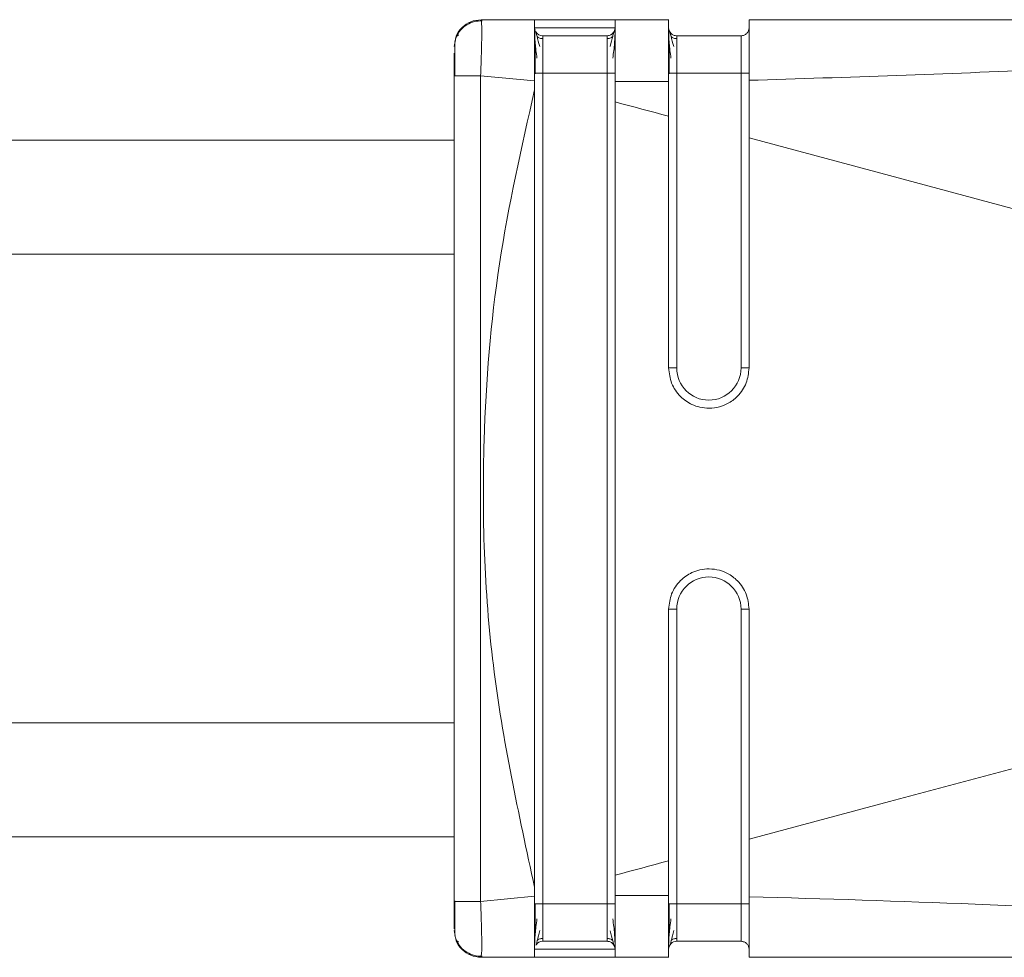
# Model space of a CAD drawing. Header units: millimetres. Extents: x -456 to 1924, y -71 to 431.
# Tile 31 of 45: x 606 to 624, y 391 to 409. Entities that reach past the tile are written whole.
import ezdxf

# ---------------------------------------------------------------- set-up
doc = ezdxf.new("R2010")
doc.units = ezdxf.units.MM

# ---------------------------------------------------------------- blocks, each defined once
blk = doc.blocks.new('Drawing View1')
at = {"color": 7, "linetype": 'Continuous', "lineweight": 18}
for p, q in [((736.618, 2.23), (736.612, 2.25)), ((736.612, 2.25), (737.612, 2.25)), ((736.612, 2.25), (736.612, 2.25)), ((736.612, 2.25), (737.612, 2.25)), ((740.116, 2.25), (739.112, 2.25)), ((739.112, 2.25), (740.112, 2.25)), ((739.112, 2.25), (739.112, 2.25)), ((739.112, 2.25), (740.112, 2.25)), ((739.112, 2.25), (739.112, 2.25)), ((756.806, 2.25), (741.612, 2.25)), ((741.612, 2.25), (756.807, 2.25)), ((741.612, 2.25), (756.807, 2.25)), ((741.612, 2.25), (741.612, 2.25)), ((739.112, 2.1), (739.112, 2.1)), ((739.112, 2.023), (739.112, 2.037)), ((741.612, 2.1), (741.612, 2.1)), ((736.112, 1.75), (736.13, 1.843)), ((736.112, 1.75), (736.13, 1.843)), ((737.762, 1.95), (738.962, 1.95)), ((737.762, 1.95), (737.762, 1.95)), ((738.962, 1.95), (738.962, 1.95)), ((740.262, 1.95), (741.462, 1.95)), ((740.262, 1.95), (740.262, 1.95)), ((740.262, 1.95), (741.462, 1.95)), ((741.462, 1.95), (741.462, 1.95)), ((736.121, 1.795), (736.121, 1.75)), ((736.112, -14.205), (736.112, 1.204)), ((736.603, 1.204), (737.612, 1.111)), ((736.603, -14.205), (736.603, 1.204)), ((737.612, 0.942), (737.612, 1.111)), ((737.762, 1.25), (737.762, -14.25)), ((737.762, 1.25), (738.962, 1.25)), ((738.962, -14.25), (738.962, 1.25)), ((740.262, 1.25), (740.262, -4.25)), ((740.262, 1.25), (741.462, 1.25)), ((741.462, -4.25), (741.462, 1.25)), ((736.112, 0), (672, 0)), ((736.112, -2.125), (672, -2.125)), ((740.262, -8.75), (740.262, -14.25)), ((741.462, -14.25), (741.462, -8.75)), ((736.112, -10.875), (672, -10.875)), ((672, -13), (736.112, -13)), ((741.612, -13.046), (741.612, -14.119)), ((737.612, -14.111), (737.612, -13.943)), ((736.603, -14.205), (737.612, -14.111)), ((736.112, -14.205), (736.129, -14.205)), ((737.762, -14.25), (738.962, -14.25)), ((740.262, -14.25), (741.462, -14.25)), ((736.112, -14.75), (736.13, -14.843)), ((736.121, -14.724), (736.121, -14.795)), ((737.762, -14.95), (738.962, -14.95)), ((740.262, -14.95), (741.462, -14.95)), ((736.612, -15.25), (736.617, -15.21)), ((739.112, -15.25), (739.112, -15.1)), ((736.612, -15.25), (737.612, -15.25)), ((739.112, -15.25), (740.116, -15.25)), ((741.612, -15.25), (756.808, -15.25))]:
    blk.add_line(p, q, dxfattribs=at)
at = {"color": 7, "linetype": 'Continuous', "lineweight": 18, "flags": 128}
for points in [[(737.612, 2.25), (737.669, 2.25), (737.832, 2.25), (738.075, 2.25), (738.362, 2.25), (738.649, 2.25), (738.892, 2.25), (739.055, 2.25), (739.112, 2.25)], [(739.112, 2.25), (739.055, 2.25), (738.892, 2.25), (738.649, 2.25), (738.362, 2.25), (738.075, 2.25), (737.832, 2.25), (737.669, 2.25), (737.612, 2.25)], [(739.112, 2.1), (739.055, 2.1), (738.892, 2.1), (738.649, 2.1), (738.362, 2.1), (738.075, 2.1), (737.832, 2.1), (737.669, 2.1), (737.612, 2.1)], [(737.612, 2.1), (737.615, 2.071), (737.619, 2.056)], [(738.962, 1.95), (738.916, 1.95), (738.786, 1.95), (738.592, 1.95), (738.362, 1.95), (738.132, 1.95), (737.938, 1.95), (737.808, 1.95), (737.762, 1.95)], [(737.612, 1.25), (737.615, 1.25), (737.623, 1.25), (737.637, 1.25), (737.656, 1.25), (737.679, 1.25), (737.705, 1.25), (737.733, 1.25), (737.762, 1.25)], [(740.112, 1.25), (740.115, 1.25), (740.123, 1.25), (740.137, 1.25), (740.156, 1.25), (740.179, 1.25), (740.205, 1.25), (740.233, 1.25), (740.262, 1.25)], [(740.112, 0.448), (739.987, 0.482), (739.862, 0.516), (739.737, 0.549), (739.612, 0.583), (739.487, 0.616), (739.362, 0.65), (739.237, 0.683), (739.112, 0.717)], [(762.185, -5.486), (759.68, -4.811), (757.15, -4.129), (754.599, -3.443), (752.029, -2.751), (749.443, -2.056), (746.843, -1.358), (744.231, -0.657), (741.612, 0.046)], [(740.112, -4.25), (740.115, -4.25), (740.123, -4.25), (740.137, -4.25), (740.156, -4.25), (740.179, -4.25), (740.205, -4.25), (740.233, -4.25), (740.262, -4.25)], [(741.612, -4.25), (741.609, -4.25), (741.601, -4.25), (741.587, -4.25), (741.568, -4.25), (741.545, -4.25), (741.519, -4.25), (741.491, -4.25), (741.462, -4.25)], [(762.185, -7.515), (759.68, -8.19), (757.15, -8.871), (754.599, -9.558), (752.029, -10.249), (749.443, -10.944), (746.843, -11.643), (744.231, -12.344), (741.612, -13.046)], [(740.112, -8.75), (740.115, -8.75), (740.123, -8.75), (740.137, -8.75), (740.156, -8.75), (740.179, -8.75), (740.205, -8.75), (740.233, -8.75), (740.262, -8.75)], [(741.612, -8.75), (741.609, -8.75), (741.601, -8.75), (741.587, -8.75), (741.568, -8.75), (741.545, -8.75), (741.519, -8.75), (741.491, -8.75), (741.462, -8.75)], [(740.112, -13.449), (739.987, -13.482), (739.862, -13.516), (739.737, -13.549), (739.612, -13.583), (739.487, -13.616), (739.362, -13.65), (739.237, -13.683), (739.112, -13.717)], [(737.612, -14.25), (737.615, -14.25), (737.623, -14.25), (737.637, -14.25), (737.656, -14.25), (737.679, -14.25), (737.705, -14.25), (737.733, -14.25), (737.762, -14.25)], [(740.112, -14.25), (740.115, -14.25), (740.123, -14.25), (740.137, -14.25), (740.156, -14.25), (740.179, -14.25), (740.205, -14.25), (740.233, -14.25), (740.262, -14.25)], [(737.612, -15.1), (737.669, -15.1), (737.832, -15.1), (738.075, -15.1), (738.362, -15.1), (738.649, -15.1), (738.892, -15.1), (739.055, -15.1), (739.112, -15.1)], [(737.612, -15.25), (737.669, -15.25), (737.832, -15.25), (738.075, -15.25), (738.362, -15.25), (738.649, -15.25), (738.892, -15.25), (739.055, -15.25), (739.112, -15.25)]]:
    blk.add_lwpolyline(points, dxfattribs=at)
at = {"color": 7, "linetype": 'Continuous', "lineweight": 18}
for centre, radius, start, end in [((737.762, 2.1), 0.15, 211.7267, 270), ((737.762, 2.1), 0.15, 211.7343, 270), ((738.962, 2.1), 0.15, 270, 328.18), ((740.262, 2.1), 0.15, 179.9966, 270), ((740.262, 2.1), 0.15, 196.9366, 270), ((740.862, -4.25), 0.6, 180, 0), ((740.862, -8.75), 0.6, 0, 180), ((737.762, -15.1), 0.15, 90, 145.565), ((737.762, -15.1), 0.15, 90, 145.565), ((738.962, -15.1), 0.15, 22.506, 90), ((740.262, -15.1), 0.15, 90, 180)]:
    blk.add_arc(centre, radius, start, end, dxfattribs=at)
for points, knots in [([(736.13, 1.843), (736.135, 1.876), (736.149, 1.975), (736.252, 2.111), (736.415, 2.228), (736.546, 2.242), (736.612, 2.25)], [0, 0, 0, 0, 0.146778, 0.431186, 0.715593, 1, 1, 1, 1]), ([(736.144, 1.913), (736.146, 1.922), (736.159, 1.996), (736.254, 2.111), (736.415, 2.228), (736.546, 2.243), (736.612, 2.25)], [0, 0, 0, 0, 0.04747, 0.36498, 0.68249, 1, 1, 1, 1]), ([(736.63, 2.23), (736.582, 2.228), (736.483, 2.223), (736.342, 2.161), (736.219, 2.06), (736.171, 1.967), (736.147, 1.92)], [0, 0, 0, 0, 0.232612, 0.484175, 0.74422, 1, 1, 1, 1]), ([(736.63, 2.23), (736.582, 2.228), (736.483, 2.223), (736.342, 2.161), (736.219, 2.06), (736.171, 1.967), (736.147, 1.921)], [0, 0, 0, 0, 0.232612, 0.484175, 0.74422, 1, 1, 1, 1]), ([(736.603, 1.204), (736.606, 1.276), (736.612, 1.418), (736.62, 1.679), (736.626, 1.966), (736.624, 2.149), (736.621, 2.222), (736.618, 2.229), (736.618, 2.23)], [0, 0, 0, 0, 0.150114, 0.295392, 0.570388, 0.849738, 0.993788, 1, 1, 1, 1]), ([(737.612, 2.25), (737.612, 2.235), (737.612, 2.204), (737.612, 1.934), (737.612, 1.561), (737.612, 1.261), (737.612, 1.111)], [0, 0, 0, 0, 0.2500976, 0.4998872, 0.7496188, 1, 1, 1, 1]), ([(739.112, 2.25), (739.112, 2.232), (739.112, 2.198), (739.112, 1.937), (739.112, 1.564), (739.112, 1.254), (739.112, 1.095)], [0, 0, 0, 0, 0.2552155, 0.5005837, 0.7431346, 1, 1, 1, 1]), ([(740.112, 2.25), (740.112, 2.233), (740.112, 2.2), (740.112, 1.942), (740.112, 1.567), (740.112, 1.254), (740.112, 1.099)], [0, 0, 0, 0, 0.2508221, 0.5008245, 0.7509724, 1, 1, 1, 1]), ([(741.612, 1.119), (743.45, 1.176), (747.226, 1.294), (751.91, 1.604), (755.35, 1.839), (757.19, 1.972), (758.219, 2.054), (758.697, 2.106), (758.87, 2.132), (758.938, 2.15), (758.959, 2.161), (758.959, 2.171), (758.938, 2.181), (758.898, 2.19), (758.838, 2.198), (758.688, 2.213), (758.343, 2.231), (757.69, 2.247), (757.141, 2.249), (756.807, 2.25)], [0, 0, 0, 0, 0.277155, 0.569443, 0.709642, 0.801656, 0.852577, 0.869317, 0.879228, 0.882226, 0.884534, 0.88657, 0.888768, 0.891502, 0.895083, 0.899771, 0.916626, 0.949186, 1, 1, 1, 1]), ([(741.612, 2.25), (741.612, 2.234), (741.612, 2.204), (741.612, 2.011), (741.612, 1.917)], [0, 0, 0, 0, 0.510429, 1, 1, 1, 1]), ([(737.612, 2.034), (737.612, 2.002), (737.613, 1.938), (737.621, 1.814), (737.634, 1.678), (737.649, 1.582), (737.655, 1.534)], [0, 0, 0, 0, 0.262074, 0.516005, 0.761849, 1, 1, 1, 1]), ([(737.706, 1.753), (737.688, 1.82), (737.661, 1.923), (737.635, 2.01), (737.627, 2.033), (737.623, 2.044)], [0, 0, 0, 0, 0.485154, 0.738595, 1, 1, 1, 1]), ([(739.101, 2.044), (739.097, 2.032), (739.089, 2.01), (739.063, 1.923), (739.036, 1.82), (739.018, 1.753)], [0, 0, 0, 0, 0.261438, 0.514813, 1, 1, 1, 1]), ([(739.069, 1.534), (739.076, 1.582), (739.09, 1.678), (739.103, 1.813), (739.111, 1.938), (739.112, 2.001), (739.112, 2.033)], [0, 0, 0, 0, 0.238216, 0.484063, 0.737999, 1, 1, 1, 1]), ([(739.112, 1.25), (739.112, 1.372), (739.112, 1.604), (739.112, 1.848), (739.112, 1.993), (739.112, 2.081), (739.112, 2.093), (739.112, 2.1)], [0, 0, 0, 0, 0.274402, 0.520197, 0.661354, 0.819855, 1, 1, 1, 1]), ([(740.112, 2.034), (740.112, 2.002), (740.113, 1.938), (740.121, 1.814), (740.134, 1.678), (740.149, 1.582), (740.155, 1.534)], [0, 0, 0, 0, 0.262074, 0.516005, 0.761849, 1, 1, 1, 1]), ([(740.206, 1.753), (740.188, 1.82), (740.161, 1.923), (740.135, 2.01), (740.127, 2.033), (740.123, 2.044)], [0, 0, 0, 0, 0.485154, 0.738595, 1, 1, 1, 1]), ([(736.195, 1.964), (736.177, 1.954), (736.144, 1.935), (736.128, 1.871), (736.12, 1.841)], [0, 0, 0, 0, 0.524785, 1, 1, 1, 1]), ([(737.762, 1.897), (737.753, 1.897), (737.734, 1.898), (737.706, 1.905), (737.679, 1.918), (737.663, 1.931), (737.655, 1.937)], [0, 0, 0, 0, 0.2330034, 0.4800219, 0.737313, 1, 1, 1, 1]), ([(737.762, 1.95), (737.762, 1.939), (737.762, 1.918), (737.762, 1.757), (737.762, 1.525), (737.762, 1.342), (737.762, 1.25)], [0, 0, 0, 0, 0.250154, 0.499436, 0.749043, 1, 1, 1, 1]), ([(738.962, 1.25), (738.962, 1.342), (738.962, 1.525), (738.962, 1.757), (738.962, 1.918), (738.962, 1.939), (738.962, 1.95)], [0, 0, 0, 0, 0.250957, 0.500564, 0.749846, 1, 1, 1, 1]), ([(739.069, 1.937), (739.061, 1.931), (739.046, 1.918), (739.018, 1.905), (738.99, 1.898), (738.971, 1.897), (738.962, 1.897)], [0, 0, 0, 0, 0.2626841, 0.5199756, 0.7669958, 1, 1, 1, 1]), ([(740.112, 2.012), (740.112, 1.999), (740.112, 1.962), (740.112, 1.861), (740.112, 1.708), (740.112, 1.504), (740.112, 1.336), (740.112, 1.25)], [0, 0, 0, 0, 0.104714, 0.304255, 0.474977, 0.729774, 1, 1, 1, 1]), ([(740.262, 1.897), (740.253, 1.897), (740.234, 1.898), (740.206, 1.905), (740.179, 1.918), (740.163, 1.931), (740.155, 1.937)], [0, 0, 0, 0, 0.233003, 0.480022, 0.737313, 1, 1, 1, 1]), ([(740.262, 1.95), (740.262, 1.939), (740.262, 1.918), (740.262, 1.757), (740.262, 1.525), (740.262, 1.342), (740.262, 1.25)], [0, 0, 0, 0, 0.250154, 0.499436, 0.749043, 1, 1, 1, 1]), ([(741.462, 1.25), (741.462, 1.342), (741.462, 1.525), (741.462, 1.757), (741.462, 1.918), (741.462, 1.939), (741.462, 1.95)], [0, 0, 0, 0, 0.250957, 0.500564, 0.749846, 1, 1, 1, 1]), ([(741.612, 1.917), (741.612, 1.807), (741.612, 1.583), (741.612, 1.276), (741.612, 1.119)], [0, 0, 0, 0, 0.490418, 1, 1, 1, 1]), ([(741.612, 1.25), (741.612, 1.32), (741.612, 1.452), (741.612, 1.632), (741.612, 1.761), (741.612, 1.827), (741.612, 1.85)], [0, 0, 0, 0, 0.315244, 0.594195, 0.858802, 1, 1, 1, 1]), ([(736.121, 1.795), (736.121, 1.767), (736.121, 1.727), (736.121, 1.654), (736.121, 1.63)], [0, 0, 0, 0, 0.674694, 1, 1, 1, 1]), ([(737.623, 1.812), (737.623, 1.772), (737.623, 1.694), (737.622, 1.552), (737.622, 1.4), (737.622, 1.295), (737.622, 1.242)], [0, 0, 0, 0, 0.249951, 0.499867, 0.749923, 1, 1, 1, 1]), ([(740.123, 1.812), (740.123, 1.772), (740.123, 1.694), (740.122, 1.552), (740.122, 1.4), (740.122, 1.295), (740.122, 1.242)], [0, 0, 0, 0, 0.249951, 0.499867, 0.749923, 1, 1, 1, 1]), ([(736.112, 1.204), (736.112, 1.285), (736.112, 1.448), (736.112, 1.566), (736.112, 1.625)], [0, 0, 0, 0, 0.4993925, 1, 1, 1, 1]), ([(736.121, 1.63), (736.121, 1.607), (736.12, 1.538), (736.12, 1.387), (736.12, 1.261), (736.12, 1.198)], [0, 0, 0, 0, 0.20561, 0.602654, 1, 1, 1, 1]), ([(741.612, 1.119), (741.612, 0.915), (741.612, 0.561), (741.612, 0.199), (741.612, 0.046)], [0, 0, 0, 0, 0.576678, 1, 1, 1, 1]), ([(737.612, -13.943), (737.312, -12.568), (736.714, -9.821), (736.593, -5.896), (736.877, -2.29), (737.367, -0.136), (737.612, 0.942)], [0, 0, 0, 0, 0.2802402, 0.559855, 0.7796013, 1, 1, 1, 1]), ([(737.612, -13.943), (737.612, -11.164), (737.612, -6.203), (737.612, -1.241), (737.612, 0.942)], [0, 0, 0, 0, 0.559993, 1, 1, 1, 1]), ([(739.112, 1.095), (739.298, 1.095), (739.631, 1.095), (739.964, 1.098), (740.112, 1.099)], [0, 0, 0, 0, 0.556487, 1, 1, 1, 1]), ([(739.112, 1.095), (739.112, 1.024), (739.112, 0.898), (739.112, 0.771), (739.112, 0.717)], [0, 0, 0, 0, 0.566355, 1, 1, 1, 1]), ([(740.112, 0.448), (740.112, 0.568), (740.112, 0.786), (740.112, 1.001), (740.112, 1.099)], [0, 0, 0, 0, 0.5493, 1, 1, 1, 1]), ([(739.112, 0.717), (739.112, -1.978), (739.112, -6.789), (739.112, -11.6), (739.112, -13.717)], [0, 0, 0, 0, 0.560031, 1, 1, 1, 1]), ([(740.112, -4.25), (740.112, -3.373), (740.112, -1.807), (740.112, -0.241), (740.112, 0.448)], [0, 0, 0, 0, 0.5599755, 1, 1, 1, 1]), ([(741.612, 0.046), (741.612, -0.756), (741.612, -2.188), (741.612, -3.62), (741.612, -4.25)], [0, 0, 0, 0, 0.560015, 1, 1, 1, 1]), ([(740.112, -4.25), (740.123, -4.347), (740.139, -4.495), (740.235, -4.669), (740.353, -4.814), (740.513, -4.925), (740.7, -4.989), (740.875, -5.008), (741.051, -4.983), (741.233, -4.912), (741.382, -4.803), (741.493, -4.663), (741.587, -4.49), (741.602, -4.345), (741.612, -4.25)], [0, 0, 0, 0, 0.123082, 0.18658, 0.251196, 0.361764, 0.428626, 0.503058, 0.584391, 0.652955, 0.751381, 0.816619, 0.879885, 1, 1, 1, 1]), ([(741.612, -8.75), (741.602, -8.655), (741.587, -8.511), (741.493, -8.337), (741.382, -8.198), (741.233, -8.088), (741.051, -8.017), (740.875, -7.993), (740.7, -8.011), (740.513, -8.075), (740.353, -8.186), (740.235, -8.331), (740.139, -8.506), (740.123, -8.653), (740.112, -8.75)], [0, 0, 0, 0, 0.1201084, 0.1833772, 0.2486222, 0.3470379, 0.4156022, 0.4969406, 0.5713599, 0.6382175, 0.7488006, 0.8134106, 0.8769066, 1, 1, 1, 1]), ([(740.112, -13.449), (740.112, -12.572), (740.112, -11.005), (740.112, -9.439), (740.112, -8.75)], [0, 0, 0, 0, 0.560002, 1, 1, 1, 1]), ([(741.612, -8.75), (741.612, -9.552), (741.612, -10.984), (741.612, -12.416), (741.612, -13.046)], [0, 0, 0, 0, 0.559985, 1, 1, 1, 1]), ([(740.112, -14.099), (740.112, -13.976), (740.112, -13.76), (740.112, -13.542), (740.112, -13.449)], [0, 0, 0, 0, 0.570582, 1, 1, 1, 1]), ([(739.112, -13.717), (739.112, -13.787), (739.112, -13.913), (739.112, -14.039), (739.112, -14.096)], [0, 0, 0, 0, 0.5536399, 1, 1, 1, 1]), ([(737.612, -14.111), (737.612, -14.261), (737.612, -14.561), (737.612, -14.934), (737.612, -15.204), (737.612, -15.235), (737.612, -15.25)], [0, 0, 0, 0, 0.250255, 0.500093, 0.749776, 1, 1, 1, 1]), ([(740.112, -14.099), (739.924, -14.098), (739.591, -14.096), (739.258, -14.096), (739.112, -14.096)], [0, 0, 0, 0, 0.563222, 1, 1, 1, 1]), ([(739.112, -14.096), (739.112, -14.255), (739.112, -14.564), (739.112, -14.937), (739.112, -15.198), (739.112, -15.233), (739.112, -15.25)], [0, 0, 0, 0, 0.2568574, 0.4994269, 0.7447768, 1, 1, 1, 1]), ([(740.112, -14.099), (740.112, -14.255), (740.112, -14.567), (740.112, -14.942), (740.112, -15.2), (740.112, -15.233), (740.112, -15.25)], [0, 0, 0, 0, 0.249034, 0.499186, 0.749184, 1, 1, 1, 1]), ([(756.807, -15.25), (757.333, -15.249), (757.97, -15.247), (758.65, -15.215), (758.831, -15.2), (758.908, -15.188), (758.935, -15.181), (758.951, -15.175), (758.96, -15.168), (758.956, -15.159), (758.935, -15.15), (758.897, -15.139), (758.803, -15.121), (758.605, -15.095), (758.119, -15.046), (757.149, -14.969), (755.435, -14.846), (753.074, -14.683), (749.775, -14.467), (745.921, -14.241), (743.019, -14.159), (741.612, -14.119)], [0, 0, 0, 0, 0.079633, 0.096416, 0.106506, 0.108989, 0.110947, 0.112535, 0.113904, 0.115836, 0.117972, 0.120667, 0.124353, 0.135955, 0.15357, 0.20236, 0.286651, 0.417176, 0.562519, 0.787792, 1, 1, 1, 1]), ([(741.612, -14.119), (741.612, -14.277), (741.612, -14.587), (741.612, -14.812), (741.612, -14.922)], [0, 0, 0, 0, 0.5095325, 1, 1, 1, 1]), ([(736.112, -14.717), (736.112, -14.712), (736.112, -14.694), (736.112, -14.571), (736.112, -14.394), (736.112, -14.268), (736.112, -14.205)], [0, 0, 0, 0, 0.123715, 0.463839, 0.732822, 1, 1, 1, 1]), ([(736.12, -14.198), (736.12, -14.261), (736.12, -14.387), (736.12, -14.538), (736.121, -14.607), (736.121, -14.63)], [0, 0, 0, 0, 0.397346, 0.79439, 1, 1, 1, 1]), ([(736.12, -14.199), (736.12, -14.261), (736.12, -14.387), (736.12, -14.524), (736.121, -14.581), (736.121, -14.592)], [0, 0, 0, 0, 0.4450983, 0.8898437, 1, 1, 1, 1]), ([(736.129, -14.205), (736.134, -14.205), (736.148, -14.205), (736.248, -14.205), (736.409, -14.205), (736.538, -14.205), (736.603, -14.205)], [0, 0, 0, 0, 0.151362, 0.434241, 0.717121, 1, 1, 1, 1]), ([(736.617, -15.21), (736.619, -15.2), (736.625, -15.171), (736.626, -14.959), (736.62, -14.68), (736.612, -14.418), (736.606, -14.276), (736.603, -14.205)], [0, 0, 0, 0, 0.149465, 0.429107, 0.704277, 0.849701, 1, 1, 1, 1]), ([(737.622, -14.243), (737.622, -14.295), (737.622, -14.4), (737.622, -14.551), (737.623, -14.692), (737.623, -14.77), (737.623, -14.81)], [0, 0, 0, 0, 0.250243, 0.500316, 0.750205, 1, 1, 1, 1]), ([(737.762, -14.25), (737.762, -14.342), (737.762, -14.526), (737.762, -14.757), (737.762, -14.919), (737.762, -14.94), (737.762, -14.95)], [0, 0, 0, 0, 0.250957, 0.500564, 0.749846, 1, 1, 1, 1]), ([(738.962, -14.95), (738.962, -14.94), (738.962, -14.919), (738.962, -14.757), (738.962, -14.526), (738.962, -14.342), (738.962, -14.25)], [0, 0, 0, 0, 0.250154, 0.4994363, 0.7490432, 1, 1, 1, 1]), ([(739.112, -15.1), (739.112, -15.085), (739.112, -15.055), (739.112, -14.87), (739.112, -14.676), (739.112, -14.479), (739.112, -14.33), (739.112, -14.25)], [0, 0, 0, 0, 0.276095, 0.522512, 0.663133, 0.820821, 1, 1, 1, 1]), ([(740.122, -14.243), (740.122, -14.295), (740.122, -14.4), (740.122, -14.551), (740.123, -14.692), (740.123, -14.77), (740.123, -14.81)], [0, 0, 0, 0, 0.250243, 0.500316, 0.750205, 1, 1, 1, 1]), ([(740.262, -14.25), (740.262, -14.342), (740.262, -14.526), (740.262, -14.757), (740.262, -14.919), (740.262, -14.94), (740.262, -14.95)], [0, 0, 0, 0, 0.250957, 0.500564, 0.749846, 1, 1, 1, 1]), ([(741.462, -14.95), (741.462, -14.94), (741.462, -14.919), (741.462, -14.757), (741.462, -14.526), (741.462, -14.342), (741.462, -14.25)], [0, 0, 0, 0, 0.250154, 0.499436, 0.749043, 1, 1, 1, 1]), ([(741.612, -14.85), (741.612, -14.834), (741.612, -14.775), (741.612, -14.653), (741.612, -14.466), (741.612, -14.325), (741.612, -14.25)], [0, 0, 0, 0, 0.101181, 0.367066, 0.664503, 1, 1, 1, 1]), ([(736.121, -14.592), (736.121, -14.63), (736.121, -14.717), (736.121, -14.767), (736.121, -14.795)], [0, 0, 0, 0, 0.429235, 1, 1, 1, 1]), ([(737.655, -14.533), (737.649, -14.581), (737.634, -14.679), (737.621, -14.815), (737.613, -14.94), (737.612, -15.003), (737.612, -15.035)], [0, 0, 0, 0, 0.2383415, 0.4842395, 0.7380949, 1, 1, 1, 1]), ([(739.112, -15.037), (739.112, -15.005), (739.111, -14.942), (739.103, -14.816), (739.09, -14.68), (739.076, -14.583), (739.069, -14.534)], [0, 0, 0, 0, 0.261923, 0.515785, 0.761658, 1, 1, 1, 1]), ([(740.155, -14.533), (740.149, -14.581), (740.134, -14.679), (740.121, -14.815), (740.113, -14.94), (740.112, -15.003), (740.112, -15.035)], [0, 0, 0, 0, 0.238341, 0.48424, 0.738095, 1, 1, 1, 1]), ([(736.12, -14.841), (736.128, -14.871), (736.144, -14.935), (736.177, -14.954), (736.194, -14.964)], [0, 0, 0, 0, 0.475268, 1, 1, 1, 1]), ([(737.632, -15.025), (737.637, -15.015), (737.646, -14.995), (737.669, -14.916), (737.692, -14.816), (737.706, -14.751)], [0, 0, 0, 0, 0.259025, 0.511886, 1, 1, 1, 1]), ([(739.018, -14.753), (739.036, -14.821), (739.064, -14.924), (739.089, -15.011), (739.098, -15.034), (739.102, -15.045)], [0, 0, 0, 0, 0.485076, 0.738499, 1, 1, 1, 1]), ([(740.132, -15.025), (740.137, -15.015), (740.146, -14.995), (740.169, -14.916), (740.192, -14.816), (740.206, -14.751)], [0, 0, 0, 0, 0.259025, 0.511886, 1, 1, 1, 1]), ([(736.144, -14.913), (736.146, -14.922), (736.159, -14.996), (736.254, -15.111), (736.415, -15.228), (736.546, -15.243), (736.612, -15.25)], [0, 0, 0, 0, 0.047521, 0.365014, 0.682507, 1, 1, 1, 1]), ([(736.147, -14.921), (736.171, -14.967), (736.219, -15.06), (736.342, -15.161), (736.483, -15.223), (736.582, -15.228), (736.63, -15.23)], [0, 0, 0, 0, 0.25578, 0.515825, 0.767388, 1, 1, 1, 1]), ([(737.655, -14.937), (737.663, -14.931), (737.679, -14.918), (737.706, -14.905), (737.734, -14.898), (737.753, -14.897), (737.762, -14.896)], [0, 0, 0, 0, 0.2626881, 0.5199818, 0.767001, 1, 1, 1, 1]), ([(738.962, -14.897), (738.971, -14.897), (738.99, -14.898), (739.018, -14.906), (739.046, -14.918), (739.061, -14.931), (739.069, -14.937)], [0, 0, 0, 0, 0.233002, 0.48002, 0.737312, 1, 1, 1, 1]), ([(740.112, -14.922), (740.112, -14.933), (740.112, -14.972), (740.112, -14.994), (740.112, -15.009)], [0, 0, 0, 0, 0.272649, 1, 1, 1, 1]), ([(740.155, -14.937), (740.163, -14.931), (740.179, -14.918), (740.206, -14.905), (740.234, -14.898), (740.253, -14.897), (740.262, -14.896)], [0, 0, 0, 0, 0.262688, 0.519982, 0.767001, 1, 1, 1, 1]), ([(741.571, -14.998), (741.57, -14.997), (741.558, -14.979), (741.52, -14.958), (741.481, -14.953), (741.462, -14.95)], [0, 0, 0, 0, 0.038266, 0.519133, 1, 1, 1, 1]), ([(741.612, -15.1), (741.61, -15.08), (741.606, -15.042), (741.582, -15.012), (741.571, -14.998)], [0, 0, 0, 0, 0.520026, 1, 1, 1, 1]), ([(741.612, -14.922), (741.612, -15.015), (741.612, -15.204), (741.612, -15.235), (741.612, -15.25)], [0, 0, 0, 0, 0.489594, 1, 1, 1, 1])]:
    blk.add_open_spline(points, degree=3, knots=knots, dxfattribs=at)
for points in [[(739.112, 2.1), (739.11, 2.08), (739.105, 2.041), (739.071, 1.991), (739.021, 1.957), (738.982, 1.952), (738.962, 1.95)], [(741.612, 2.1), (741.61, 2.08), (741.605, 2.041), (741.571, 1.991), (741.521, 1.957), (741.482, 1.952), (741.462, 1.95)], [(741.612, 2.1), (741.61, 2.08), (741.605, 2.041), (741.571, 1.992), (741.521, 1.957), (741.482, 1.952), (741.462, 1.95)], [(736.112, 1.204), (736.119, 1.204), (736.134, 1.204), (736.247, 1.204), (736.409, 1.204), (736.538, 1.204), (736.603, 1.204)], [(739.112, 1.25), (739.11, 1.25), (739.105, 1.25), (739.071, 1.25), (739.021, 1.25), (738.982, 1.25), (738.962, 1.25)], [(741.612, 1.25), (741.61, 1.25), (741.605, 1.25), (741.571, 1.25), (741.521, 1.25), (741.482, 1.25), (741.462, 1.25)], [(739.112, -14.25), (739.11, -14.25), (739.105, -14.25), (739.071, -14.25), (739.021, -14.25), (738.982, -14.25), (738.962, -14.25)], [(741.612, -14.25), (741.61, -14.25), (741.605, -14.25), (741.571, -14.25), (741.521, -14.25), (741.482, -14.25), (741.462, -14.25)], [(739.112, -15.1), (739.11, -15.08), (739.105, -15.041), (739.071, -14.992), (739.021, -14.957), (738.982, -14.952), (738.962, -14.95)]]:
    blk.add_open_spline(points, degree=3, dxfattribs=at)

msp = doc.modelspace()

# ---------------------------------------------------------------- block references
at = {"color": 7, "linetype": 'Continuous', "lineweight": 18}
msp.add_blockref('Drawing View1', (-122.291, 406.642), dxfattribs=at)

doc.saveas('drawing.dxf')
